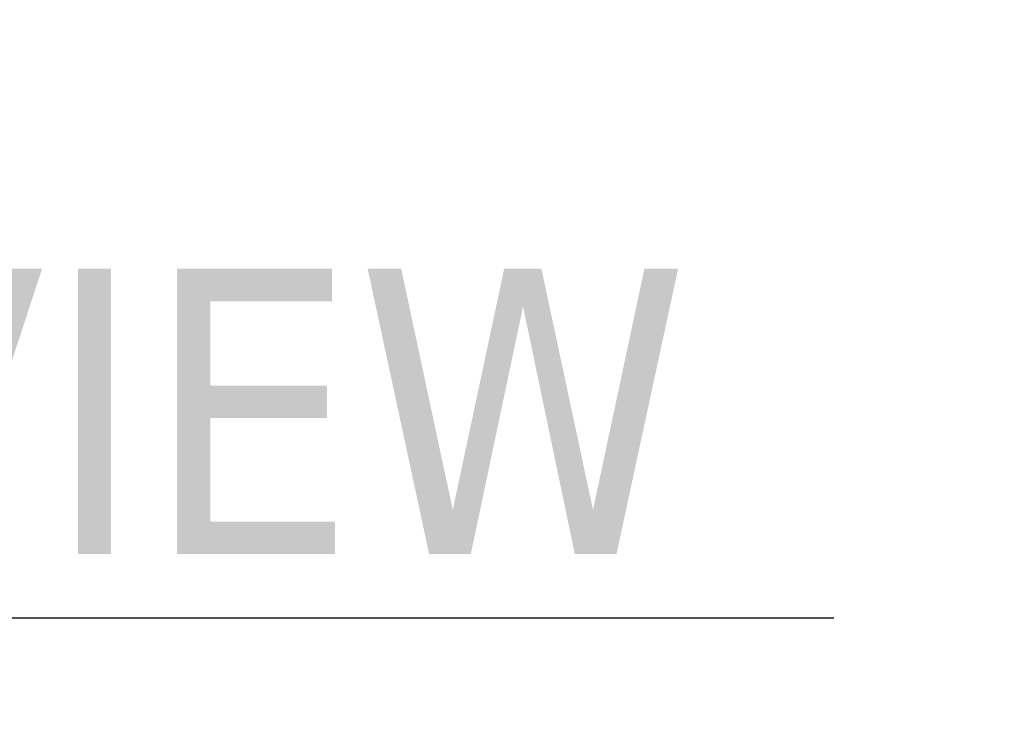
# Model space of a CAD drawing. Header units: inches. Extents: x 14 to 423, y 12 to 263.
# Tile 55 of 124: x 141.48 to 152.26, y 225.39 to 233.1. Entities that reach past the tile are written whole.
import ezdxf

# ---------------------------------------------------------------- set-up
doc = ezdxf.new("R2010")
doc.units = ezdxf.units.IN
doc.header["$LTSCALE"] = 26
doc.header["$MEASUREMENT"] = 0
doc.layers.add('Symbol (ANSI)', color=7, linetype='Continuous', lineweight=5)
doc.styles.add('ROMANS', font='romans.shx')
doc.styles.add('Text Style168', font='tahoma.ttf')
doc.dimstyles.new('Default (ANSI)$7', dxfattribs={"dimscale": 26, "dimtxt": 0.08, "dimasz": 0.098425, "dimexe": 0.125, "dimexo": 0.0625, "dimgap": 0.031496, "dimtad": 0, "dimtih": 1, "dimtoh": 1, "dimrnd": 1e-08, "dimzin": 0, "dimdsep": 46, "dimtxsty": 'ROMANS', "dimcen": 0.09, "dimdle": 0.393701, "dimclrd": 256, "dimclre": 256, "dimclrt": 256, "dimadec": 0, "dimazin": 0, "dimtfac": 1.25, "dimtofl": 0, "dimtmove": 0, "dimatfit": 3, "dimfxl": 1, "dimtolj": 1, "dimtzin": 0, "dimlwd": -1, "dimlwe": -1, "dimarcsym": 0})

msp = doc.modelspace()

# ---------------------------------------------------------------- linework, layer by layer
at = {"layer": 'Symbol (ANSI)', "lineweight": 30}
msp.add_line((130.7076, 226.5594), (150.3934, 226.5594), dxfattribs=at)

# ---------------------------------------------------------------- texts
at = {"layer": 'Symbol (ANSI)', "insert": (130.7051, 227.1957), "char_height": 3.12, "attachment_point": 7, "style": 'Text Style168'}
msp.add_mtext('TOP VIEW', dxfattribs=at)

# ---------------------------------------------------------------- leaders
at = {"layer": 'Symbol (ANSI)', "annotation_type": 0, "has_hookline": 1, "hookline_direction": 0, "text_width": 48.0956}
msp.add_leader([(143.4903, 238.6642), (175.2557, 225.3929), (177.8148, 225.3929)], dimstyle='Default (ANSI)$7', override={"dimtad": 0}, dxfattribs=at)

doc.saveas('drawing.dxf')
